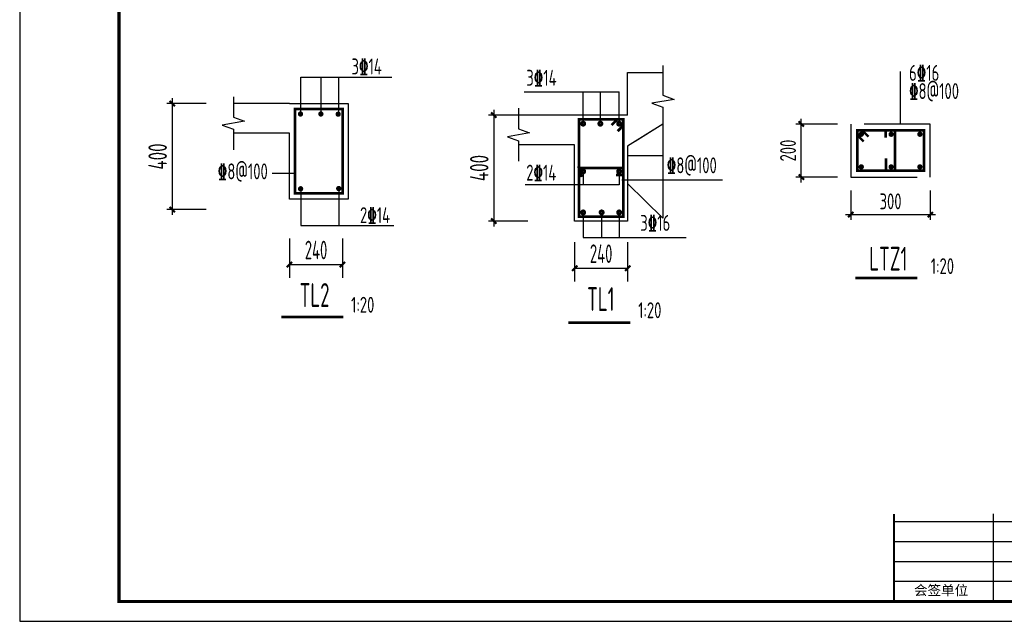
# Model space of a CAD drawing. Extents: x 4550910 to 19796140, y 148416 to 4611575.
# Tile 1 of 49: x 9687688 to 9706270, y 2018858 to 2030211. Entities that reach past the tile are written whole.
import ezdxf
from ezdxf.enums import TextEntityAlignment as Align

# ---------------------------------------------------------------- set-up
doc = ezdxf.new("R2010")
doc.units = 0
doc.header["$LTSCALE"] = 1000
doc.linetypes.add('CENTER', pattern=[2, 1.25, -0.25, 0.25, -0.25])
doc.layers.get('0').update_dxf_attribs({"linetype": 'CONTINUOUS'})
doc.layers.get('Defpoints').update_dxf_attribs({"linetype": 'CONTINUOUS'})
for name, color, linetype in [('ASHADE', 7, 'CONTINUOUS'), ('AXIS', 8, 'CENTER'), ('BEAM_DE', 7, 'CONTINUOUS'), ('DIM', 3, 'CONTINUOUS'), ('DIM_SYMB', 3, 'CONTINUOUS'), ('PUB_DIM', 94, 'CONTINUOUS'), ('REIN', 1, 'CONTINUOUS'), ('TEXT', 7, 'CONTINUOUS'), ('图框', 7, 'CONTINUOUS')]:
    doc.layers.add(name, color=color, linetype=linetype)
doc.styles.add('DIM_FONT', font='tssdeng2.shx', dxfattribs={"width": 0.6, "bigfont": 'hztxt.shx'})
doc.styles.add('ST', font='SimSun.ttf')
doc.styles.add('TSSD_Dimension', font='Tssdeng.shx', dxfattribs={"width": 0.7, "bigfont": 'hztxt.shx'})
doc.styles.add('TSSD_Rein', font='Tssdeng.shx', dxfattribs={"width": 0.7, "bigfont": 'hztxt.shx'})
doc.dimstyles.new('_TCH_ARCH&&100', dxfattribs={"dimtxt": 350, "dimasz": 100, "dimexe": 250, "dimexo": 300, "dimgap": 100, "dimtad": 1, "dimdec": 0, "dimzin": 0, "dimdsep": 46, "dimtxsty": 'DIM_FONT', "dimblk": 'ARCHTICK', "dimcen": 0.09, "dimclrt": 7, "dimazin": 2, "dimtfac": 1, "dimtdec": 0, "dimtix": 1, "dimtmove": 2, "dimatfit": 3, "dimfxl": 0, "dimtolj": 1, "dimtzin": 0, "dimarcsym": 0})
doc.dimstyles.new('TSSD_20_100', dxfattribs={"dimtxt": 300, "dimasz": 100, "dimexe": 100, "dimexo": 250, "dimgap": 100, "dimtad": 1, "dimdec": 0, "dimlfac": 0.2, "dimzin": 0, "dimdsep": 46, "dimtxsty": 'TSSD_Dimension', "dimblk": 'ARCHTICK', "dimcen": 0, "dimdle": 100, "dimclrt": 7, "dimadec": 0, "dimazin": 0, "dimtfac": 1, "dimtdec": 0, "dimtix": 1, "dimtmove": 2, "dimatfit": 3, "dimfxl": 0, "dimtolj": 1, "dimtzin": 0, "dimarcsym": 0})
doc.dimstyles.new('TSSD_25_100', dxfattribs={"dimtxt": 350, "dimasz": 100, "dimexe": 100, "dimexo": 250, "dimgap": 100, "dimtad": 1, "dimdec": 0, "dimlfac": 0.25, "dimzin": 0, "dimdsep": 46, "dimtxsty": 'TSSD_Dimension', "dimblk": 'ARCHTICK', "dimblk1": 'ARCHTICK', "dimblk2": 'ARCHTICK', "dimcen": 0, "dimdle": 100, "dimclrt": 7, "dimadec": 0, "dimazin": 0, "dimtfac": 1, "dimtdec": 0, "dimtix": 1, "dimtmove": 2, "dimatfit": 3, "dimfxl": 0, "dimtolj": 1, "dimtzin": 0, "dimarcsym": 0})

# ---------------------------------------------------------------- blocks, each defined once
blk = doc.blocks.new('_ArchTick')
at = {"color": 0, "linetype": 'ByBlock', "const_width": 0.4}
blk.add_lwpolyline([(-0.5, -0.5), (0.5, 0.5)], dxfattribs=at)
blk = doc.blocks.new('*D340')
at = {"layer": 'Defpoints', "color": 0, "transparency": 16777216}
for p in [(9703373, 2027240), (9704873, 2027240), (9704873, 2026532)]:
    blk.add_point(p, dxfattribs=at)
at = {"layer": 'DIM', "color": 0, "lineweight": -2, "transparency": 16777216}
for p, q in [((9703373, 2026990), (9703373, 2026432)), ((9704873, 2026990), (9704873, 2026432)), ((9703273, 2026532), (9704973, 2026532))]:
    blk.add_line(p, q, dxfattribs=at)
at = {"layer": 'DIM', "color": 0, "lineweight": -2, "transparency": 16777216, "xscale": 100, "yscale": 100, "zscale": 100, "rotation": 180}
blk.add_blockref('_ArchTick', (9703373, 2026532), dxfattribs=at)
at = {"layer": 'DIM', "color": 0, "lineweight": -2, "transparency": 16777216, "xscale": 100, "yscale": 100, "zscale": 100}
blk.add_blockref('_ArchTick', (9704873, 2026532), dxfattribs=at)
at = {"layer": 'DIM', "color": 7, "transparency": 16777216, "insert": (9704123, 2026782), "char_height": 300, "attachment_point": 5, "style": 'TSSD_Dimension'}
blk.add_mtext('\\A1;300', dxfattribs=at)
blk = doc.blocks.new('*D341')
at = {"layer": 'Defpoints', "color": 0, "transparency": 16777216}
for p in [(9702438, 2028242), (9703373, 2028242), (9703373, 2027240)]:
    blk.add_point(p, dxfattribs=at)
at = {"layer": 'DIM', "color": 0, "lineweight": -2, "transparency": 16777216}
for p, q in [((9702438, 2027140), (9702438, 2028342)), ((9703123, 2028242), (9702338, 2028242)), ((9703123, 2027240), (9702338, 2027240))]:
    blk.add_line(p, q, dxfattribs=at)
at = {"layer": 'DIM', "color": 0, "lineweight": -2, "transparency": 16777216, "xscale": 100, "yscale": 100, "zscale": 100}
for p, rotation in [((9702438, 2028242), 90), ((9702438, 2027240), 270)]:
    blk.add_blockref('_ArchTick', p, dxfattribs=dict(at, rotation=rotation))
at = {"layer": 'DIM', "color": 7, "transparency": 16777216, "insert": (9702188, 2027741), "char_height": 300, "attachment_point": 5, "rotation": 90, "style": 'TSSD_Dimension'}
blk.add_mtext('\\A1;200', dxfattribs=at)
blk = doc.blocks.new('*D342')
at = {"layer": 'Defpoints', "color": 0, "transparency": 16777216}
for p in [(9691459, 2028628), (9690567, 2026628), (9691459, 2026628)]:
    blk.add_point(p, dxfattribs=at)
at = {"layer": 'DIM', "color": 0, "lineweight": -2, "transparency": 16777216}
for p, q in [((9690567, 2028728), (9690567, 2026528)), ((9691209, 2028628), (9690467, 2028628)), ((9691209, 2026628), (9690467, 2026628))]:
    blk.add_line(p, q, dxfattribs=at)
at = {"layer": 'DIM', "color": 0, "lineweight": -2, "transparency": 16777216, "xscale": 100, "yscale": 100, "zscale": 100}
for p, rotation in [((9690567, 2028628), 90), ((9690567, 2026628), 270)]:
    blk.add_blockref('_ArchTick', p, dxfattribs=dict(at, rotation=rotation))
at = {"layer": 'DIM', "color": 7, "transparency": 16777216, "insert": (9690292, 2027628), "char_height": 350, "attachment_point": 5, "rotation": 90, "style": 'TSSD_Dimension'}
blk.add_mtext('\\A1;400', dxfattribs=at)
blk = doc.blocks.new('*D343')
at = {"layer": 'Defpoints', "color": 0, "transparency": 16777216}
for p in [(9697527, 2028411), (9696636, 2026411), (9697527, 2026411)]:
    blk.add_point(p, dxfattribs=at)
at = {"layer": 'DIM', "color": 0, "lineweight": -2, "transparency": 16777216}
for p, q in [((9697277, 2028411), (9696536, 2028411)), ((9696636, 2028511), (9696636, 2026311)), ((9697277, 2026411), (9696536, 2026411))]:
    blk.add_line(p, q, dxfattribs=at)
at = {"layer": 'DIM', "color": 0, "lineweight": -2, "transparency": 16777216, "xscale": 100, "yscale": 100, "zscale": 100}
for p, rotation in [((9696636, 2028411), 90), ((9696636, 2026411), 270)]:
    blk.add_blockref('_ArchTick', p, dxfattribs=dict(at, rotation=rotation))
at = {"layer": 'DIM', "color": 7, "transparency": 16777216, "insert": (9696361, 2027411), "char_height": 350, "attachment_point": 5, "rotation": 90, "style": 'TSSD_Dimension'}
blk.add_mtext('\\A1;400', dxfattribs=at)
blk = doc.blocks.new('*D344')
at = {"layer": 'Defpoints', "color": 0, "transparency": 16777216}
for p in [(9698161, 2026314), (9699161, 2026314), (9699161, 2025520)]:
    blk.add_point(p, dxfattribs=at)
at = {"layer": 'PUB_DIM', "color": 0, "lineweight": -2, "transparency": 16777216}
for p, q in [((9698161, 2026014), (9698161, 2025270)), ((9699161, 2026014), (9699161, 2025270)), ((9698161, 2025520), (9699161, 2025520))]:
    blk.add_line(p, q, dxfattribs=at)
at = {"layer": 'PUB_DIM', "color": 0, "lineweight": -2, "transparency": 16777216, "xscale": 100, "yscale": 100, "zscale": 100, "rotation": 180}
blk.add_blockref('_ArchTick', (9698161, 2025520), dxfattribs=at)
at = {"layer": 'PUB_DIM', "color": 0, "lineweight": -2, "transparency": 16777216, "xscale": 100, "yscale": 100, "zscale": 100}
blk.add_blockref('_ArchTick', (9699161, 2025520), dxfattribs=at)
at = {"layer": 'PUB_DIM', "color": 7, "transparency": 16777216, "insert": (9698661, 2025795), "char_height": 350, "attachment_point": 5, "style": 'DIM_FONT'}
blk.add_mtext('\\A1;240', dxfattribs=at)
blk = doc.blocks.new('*D345')
at = {"layer": 'Defpoints', "color": 0, "transparency": 16777216}
for p in [(9692781, 2026383), (9693781, 2026383), (9693781, 2025589)]:
    blk.add_point(p, dxfattribs=at)
at = {"layer": 'PUB_DIM', "color": 0, "lineweight": -2, "transparency": 16777216}
for p, q in [((9692781, 2026083), (9692781, 2025339)), ((9693781, 2026083), (9693781, 2025339)), ((9692781, 2025589), (9693781, 2025589))]:
    blk.add_line(p, q, dxfattribs=at)
at = {"layer": 'PUB_DIM', "color": 0, "lineweight": -2, "transparency": 16777216, "xscale": 100, "yscale": 100, "zscale": 100, "rotation": 180}
blk.add_blockref('_ArchTick', (9692781, 2025589), dxfattribs=at)
at = {"layer": 'PUB_DIM', "color": 0, "lineweight": -2, "transparency": 16777216, "xscale": 100, "yscale": 100, "zscale": 100}
blk.add_blockref('_ArchTick', (9693781, 2025589), dxfattribs=at)
at = {"layer": 'PUB_DIM', "color": 7, "transparency": 16777216, "insert": (9693281, 2025864), "char_height": 350, "attachment_point": 5, "style": 'DIM_FONT'}
blk.add_mtext('\\A1;240', dxfattribs=at)

msp = doc.modelspace()

# ---------------------------------------------------------------- linework, layer by layer
for p, q in [((9692992.4, 2028383), (9692992.4, 2029125.2)), ((9693377, 2028383), (9693377, 2029125.2)), ((9693710.1, 2028383), (9693710.1, 2029125.2)), ((9699161.4, 2029216.5), (9699828.3, 2029216.5)), ((9699161.4, 2029216.5), (9699828.3, 2029216.5)), ((9699161.4, 2028410.9), (9699161.4, 2029216.5)), ((9699161.4, 2028410.9), (9699161.4, 2029216.5)), ((9704310.1, 2028241.7), (9704310.1, 2029235.2)), ((9697210.8, 2028850.9), (9699001.4, 2028850.9)), ((9698321.4, 2028248.6), (9698321.4, 2028850.9)), ((9698646.7, 2028248.6), (9698646.7, 2028850.9)), ((9699001.4, 2028248.6), (9699001.4, 2028850.9)), ((9692781.4, 2028627.6), (9691721.8, 2028627.6)), ((9692781.4, 2028627.6), (9693886.9, 2028627.6)), ((9693886.9, 2028627.6), (9693886.9, 2026826.6)), ((9699161.4, 2028410.9), (9697101.8, 2028410.9)), ((9699828.3, 2028236), (9699161.4, 2027822.7)), ((9699828.3, 2028236), (9699303.8, 2027910.9)), ((9692781.4, 2028067.6), (9691721.8, 2028067.6)), ((9692781.4, 2026826.6), (9692781.4, 2028067.6)), ((9698161.4, 2027850.9), (9697101.8, 2027850.9)), ((9699161.4, 2027648.6), (9699828.3, 2027648.6)), ((9692886.4, 2027308.3), (9692455.1, 2027308.3)), ((9698321.4, 2027348.1), (9698321.4, 2027097.3)), ((9699001.4, 2027348.1), (9699001.4, 2027097.3)), ((9692992.4, 2027071.2), (9692992.4, 2026329.1)), ((9693710.1, 2027071.2), (9693710.1, 2026329.1)), ((9699001.4, 2027097.3), (9697224.8, 2027097.3)), ((9699050.1, 2027188.4), (9700949.2, 2027188.4)), ((9699161.4, 2027116.8), (9699828.3, 2026464)), ((9693886.9, 2026826.6), (9692781.4, 2026826.6)), ((9698321.4, 2026573.3), (9698321.4, 2026100.4)), ((9698671, 2026573.3), (9698671, 2026100.4)), ((9699001.4, 2026573.3), (9699001.4, 2026100.4)), ((9698321.4, 2026100.4), (9700268.3, 2026100.4))]:
    msp.add_line(p, q)
at = {"layer": 'ASHADE', "const_width": 50}
for points in [[(9703460.9, 2025334.1), (9704630, 2025334.1)], [(9692625.3, 2024597.4), (9693794.5, 2024597.4)], [(9698042.8, 2024494.4), (9699212, 2024494.4)]]:
    msp.add_lwpolyline(points, dxfattribs=at)
at = {"layer": 'AXIS', "color": 0}
for p, q in [((9704873.4, 2028241.7), (9703373.4, 2028241.7)), ((9703373.4, 2028241.7), (9703373.4, 2027239.6)), ((9704873.4, 2027239.6), (9704873.4, 2028241.7)), ((9703373.4, 2027239.6), (9704873.4, 2027239.6))]:
    msp.add_line(p, q, dxfattribs=at)
at = {"layer": 'BEAM_DE'}
for p, q in [((9698161.4, 2026410.9), (9698161.4, 2027850.9)), ((9699161.4, 2027822.7), (9699161.4, 2026410.9)), ((9699161.4, 2026410.9), (9698161.4, 2026410.9))]:
    msp.add_line(p, q, dxfattribs=at)
at = {"layer": 'DIM_SYMB'}
for points in [[(9699828.3, 2029345.9), (9699828.3, 2028783.5), (9700038.3, 2028707.1), (9699618.3, 2028633), (9699828.3, 2028558.5), (9699828.3, 2026464)], [(9691721.8, 2028757), (9691721.8, 2028369.2), (9691931.8, 2028292.8), (9691511.8, 2028218.7), (9691721.8, 2028144.2), (9691721.8, 2027756.5)], [(9697101.8, 2028540.3), (9697101.8, 2028152.6), (9697311.8, 2028076.1), (9696891.8, 2028002.1), (9697101.8, 2027927.6), (9697101.8, 2027539.8)]]:
    msp.add_lwpolyline(points, dxfattribs=at)
at = {"layer": 'REIN'}
for points, const_width in [([(9692886.4, 2028522.6), (9693781.9, 2028522.6), (9693781.9, 2026931.6), (9692886.4, 2026931.6), (9692886.4, 2028522.6)], 50), ([(9699080.1, 2028329.7), (9699080.1, 2026492.2), (9698242.6, 2026492.2), (9698242.6, 2028329.7), (9699080.1, 2028329.7)], 50), ([(9698859.2, 2028223.6), (9698965.2, 2028329.7)], 50), ([(9699080.1, 2028214.8), (9698974.1, 2028108.7)], 50), ([(9703614.5, 2027912.5), (9703505.1, 2028021.9)], 45), ([(9703597, 2028113.8), (9703706.4, 2028004.5)], 45), ([(9704032.9, 2027984.7), (9704032.9, 2028121.7), (9704208.1, 2028121.7), (9704208.1, 2027359.6), (9704037.6, 2027359.6), (9704037.6, 2027593.1)], 50), ([(9698298.6, 2027242.2), (9698242.6, 2027410.9), (9699080.1, 2027410.9), (9699080.1, 2027282.5), (9698944.5, 2027282.5)], 50)]:
    msp.add_lwpolyline(points, dxfattribs=dict(at, const_width=const_width))
at = {"layer": 'REIN', "const_width": 50}
for points in [[(9692962.7, 2028431.6, 1), (9693012.7, 2028431.6, 1)], [(9693347.3, 2028431.6, 1), (9693397.3, 2028431.6, 1)], [(9693673.3, 2028427.8, 1), (9693723.3, 2028427.8, 1)], [(9698352.6, 2028248.6, 1), (9698290.1, 2028248.6, 1)], [(9698678, 2028248.6, 1), (9698615.5, 2028248.6, 1)], [(9698970.2, 2028248.6, -1), (9699032.7, 2028248.6, -1)], [(9703595.1, 2028048.8, -1), (9703545.1, 2028048.8, -1)], [(9704109.2, 2028048.8, 1), (9704159.2, 2028048.8, 1)], [(9704651.7, 2028048.8, 1), (9704701.7, 2028048.8, 1)], [(9703595.1, 2027432.5, 1), (9703545.1, 2027432.5, 1)], [(9704109.2, 2027432.5, -1), (9704159.2, 2027432.5, -1)], [(9704651.7, 2027432.5, -1), (9704701.7, 2027432.5, -1)], [(9698352.6, 2027348.1, -1), (9698290.1, 2027348.1, -1)], [(9698970.2, 2027348.1, 1), (9699032.7, 2027348.1, 1)], [(9692963.8, 2027018.6, 1), (9693013.8, 2027018.6, 1)], [(9693684.6, 2027024.8, 1), (9693734.6, 2027024.8, 1)], [(9698352.6, 2026573.3, -1), (9698290.1, 2026573.3, -1)], [(9698702.2, 2026573.3, -1), (9698639.7, 2026573.3, -1)], [(9698970.2, 2026573.3, 1), (9699032.7, 2026573.3, 1)]]:
    msp.add_lwpolyline(points, format="xyb", close=True, dxfattribs=at)
msp.add_lwpolyline([(9704753.4, 2027359.6), (9703493.4, 2027359.6), (9703493.4, 2028121.7), (9704753.4, 2028121.7)], close=True, dxfattribs=at)
at = {"layer": 'TEXT'}
for p, q in [((9692992.4, 2029125.2), (9694711.2, 2029125.2)), ((9692992.4, 2026329.1), (9694746.8, 2026329.1))]:
    msp.add_line(p, q, dxfattribs=at)
at = {"layer": '图框'}
for p, q in [((9709813.3, 2020732.6), (9704188.3, 2020732.6)), ((9706063.3, 2019232.6), (9706063.3, 2020882.6)), ((9709813.3, 2020357.6), (9704188.3, 2020357.6)), ((9709813.3, 2019982.6), (9704188.3, 2019982.6)), ((9709813.3, 2019607.6), (9704188.3, 2019607.6))]:
    msp.add_line(p, q, dxfattribs=at)
at = {"layer": '图框', "color": 4}
msp.add_lwpolyline([(9719188.3, 2041132.6), (9687688.3, 2041132.6), (9687688.3, 2018857.6), (9719188.3, 2018857.6)], close=True, dxfattribs=at)
at = {"layer": '图框', "color": 4, "const_width": 60}
msp.add_lwpolyline([(9689563.3, 2019232.6), (9718813.3, 2019232.6), (9718813.3, 2040757.6), (9689563.3, 2040757.6)], close=True, dxfattribs=at)
at = {"layer": '图框', "const_width": 33.8}
msp.add_lwpolyline([(9704188.3, 2019232.6), (9704188.3, 2020882.6)], dxfattribs=at)

# ---------------------------------------------------------------- texts
at = {"color": 7, "linetype": 'ByBlock', "char_height": 450, "attachment_point": 5, "style": 'DIM_FONT'}
for s, insert in [('LTZ1', (9704080.8, 2025700, -15.6)), ('TL2', (9693252.8, 2025014.8, -15.6)), ('TL1', (9698654.9, 2024938.4, -15.6))]:
    msp.add_mtext(s, dxfattribs=dict(at, insert=insert))
at = {"layer": 'TEXT', "style": 'TSSD_Rein', "width": 0.7}
for s, p in [('3%%13214', (9693949.9, 2029178.2)), ('%%1328@100', (9691426.6, 2027197.7, 157.6)), ('2%%13214', (9694110.3, 2026372.4))]:
    msp.add_text(s, height=300, dxfattribs=at).set_placement(p)
for s, p in [('3%%13214', (9697249.4, 2028874.3)), ('%%1328@100', (9699900.3, 2027222.1)), ('2%%13214', (9697247.6, 2027083.6)), ('3%%13216', (9699399.4, 2026135.3)), ('1:20', (9704881.4, 2025319.9)), ('1:20', (9693941.8, 2024590.8)), ('1:20', (9699359.3, 2024487.7))]:
    msp.add_text(s, height=300, dxfattribs=at).set_placement(p, align=Align.BOTTOM_LEFT)
for s, p in [('6%%13216', (9705043, 2028966.5)), ('%%1328@100', (9705414.9, 2028623.2))]:
    msp.add_text(s, height=300, dxfattribs=at).set_placement(p, align=Align.BOTTOM_RIGHT)
at = {"layer": '图框', "style": 'ST'}
msp.add_text('会签单位', height=187.5, dxfattribs=at).set_placement((9704565.1, 2019350.5))

# ---------------------------------------------------------------- dimensions: what is measured, and where the dimension line sits
at = {"layer": 'DIM'}
for base, p1, p2, picture, middle in [((9690566.8, 2026627.6), (9691458.6, 2028627.6), (9691458.6, 2026627.6), '*D342', (9690291.8, 2027627.6)), ((9696635.6, 2026410.9), (9697527.4, 2028410.9), (9697527.4, 2026410.9), '*D343', (9696360.6, 2027410.9))]:
    dim = msp.add_linear_dim(base=base, p1=p1, p2=p2, angle=90, text='400', dimstyle='TSSD_25_100', dxfattribs=at)
    dim.commit()
    dim.dimension.update_dxf_attribs({"geometry": picture, "text_midpoint": middle})
for base, p2, angle, picture, middle in [((9702438.4, 2028241.7), (9703373.4, 2028241.7), 90, '*D341', (9702188.4, 2027740.7)), ((9704873.4, 2026531.9), (9704873.4, 2027239.6), 180, '*D340', (9704123.4, 2026781.9))]:
    dim = msp.add_linear_dim(base=base, p1=(9703373.4, 2027239.6), p2=p2, angle=angle, dimstyle='TSSD_20_100', dxfattribs=at)
    dim.commit()
    dim.dimension.update_dxf_attribs({"geometry": picture, "text_midpoint": middle})
at = {"layer": 'PUB_DIM'}
for p1, p2, picture, middle in [((9692781.4, 2026383), (9693781.4, 2026383), '*D345', (9693281.4, 2025864.4)), ((9698161.4, 2026313.8), (9699161.4, 2026313.8), '*D344', (9698661.4, 2025795.1))]:
    dim = msp.add_aligned_dim(p1=p1, p2=p2, distance=-793.6, text='240', dimstyle='_TCH_ARCH&&100', dxfattribs=at)
    dim.commit()
    dim.dimension.update_dxf_attribs({"geometry": picture, "text_midpoint": middle})

doc.saveas('drawing.dxf')
